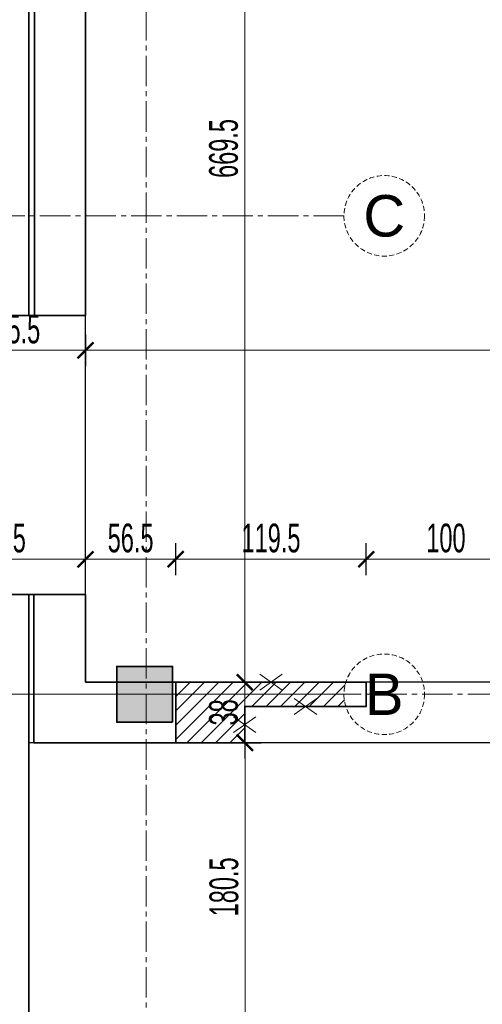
# Model space of a CAD drawing. Header units: millimetres. Extents: x 0 to 12515, y 0 to 27803.
# Tile 59 of 97: x 9727 to 10017, y 21850 to 22467. Entities that reach past the tile are written whole.
import ezdxf
from ezdxf.enums import TextEntityAlignment as Align

# ---------------------------------------------------------------- set-up
doc = ezdxf.new("R2010")
doc.units = ezdxf.units.MM
for name, pattern in [('ACAD_ISO02W100', [15, 12, -3]), ('CACHE2', [4.7625, 3.175, -1.5875]), ('CENTER2', [28.575, 19.05, -3.175, 3.175, -3.175])]:
    doc.linetypes.add(name, pattern=pattern)
for name, color, linetype, lineweight in [('DEMONTARZE', 86, 'Continuous', 18), ('sq_bud istn', 253, 'Continuous', 15), ('SQ_ISTN.Ściany', 140, 'Continuous', 35), ('SQ_Osie', 220, 'CENTER2', 9), ('SQ_Wyburzenia', 94, 'Continuous', 18), ('SQ_Wymiary', 7, 'Continuous', 5), ('SQ_ZAKRES_OPRACOWANIA', 7, 'ACAD_ISO02W100', 20)]:
    doc.layers.add(name, color=color, linetype=linetype, lineweight=lineweight)
doc.layers.add('powierzchnie', color=230, linetype='Continuous', lineweight=30, plot=False)
doc.styles.add('SQ_Swis721 LtCn BT', font='swisscl.ttf', dxfattribs={"width": 0.8})
doc.styles.get("Standard").update_dxf_attribs({"font": 'arial.ttf'})
doc.dimstyles.new('SQ_100', dxfattribs={"dimscale": 100, "dimtxt": 0.18, "dimasz": 0.1, "dimexe": 0.1, "dimexo": 0.01, "dimgap": 0.04, "dimtad": 1, "dimrnd": 0.5, "dimdsep": 46, "dimtxsty": 'SQ_Swis721 LtCn BT', "dimblk": 'ARCHTICK', "dimcen": 0.1, "dimdle": 0.1, "dimclrd": 256, "dimclre": 256, "dimclrt": 256, "dimaunit": 1, "dimadec": 0, "dimazin": 0, "dimtfac": 1, "dimtix": 1, "dimtmove": 2, "dimatfit": 3, "dimldrblk": 'ARCHTICK', "dimfxl": 0.1, "dimfxlon": 1, "dimtolj": 1, "dimlwd": -1, "dimarcsym": 0})

# ---------------------------------------------------------------- blocks, each defined once
blk = doc.blocks.new('ist osie bud B')
at = {"layer": 'SQ_Osie'}
blk.add_line((22713.28, 13852.66), (22713.28, 19362.86), dxfattribs=at)
blk.add_lwpolyline([(21178.31, 18596.45), (22845.29, 18596.45)], dxfattribs=at)
blk = doc.blocks.new('słupy konstr bud B')
at = {"layer": 'SQ_ISTN.Ściany', "lineweight": 5}
h = blk.add_hatch(dxfattribs=at)
h.set_pattern_fill('JIS_STN_1E', color=256, scale=10)
h.paths.add_polyline_path([(21350.78, 18613.95), (21315.78, 18613.95), (21315.78, 18578.95), (21350.78, 18578.95)])
h.paths.add_polyline_path([(21890.78, 18613.95), (21855.78, 18613.95), (21855.78, 18578.95), (21890.78, 18578.95)])
h.paths.add_polyline_path([(22190.78, 18613.95), (22155.78, 18613.95), (22155.78, 18578.95), (22190.78, 18578.95)])
h.paths.add_polyline_path([(22730.78, 18613.95), (22695.78, 18613.95), (22695.78, 18578.95), (22730.78, 18578.95)])
h.paths.add_polyline_path([(22730.78, 17953.95), (22695.78, 17953.95), (22695.78, 17918.95), (22730.78, 17918.95)])
h.paths.add_polyline_path([(22190.78, 17953.95), (22155.78, 17953.95), (22155.78, 17918.95), (22190.78, 17918.95)])
h.paths.add_polyline_path([(21890.78, 17953.95), (21855.78, 17953.95), (21855.78, 17918.95), (21890.78, 17918.95)])
h.paths.add_polyline_path([(21350.78, 17953.95), (21315.78, 17953.95), (21315.78, 17918.95), (21350.78, 17918.95)])
h.paths.add_polyline_path([(21350.78, 17293.95), (21315.78, 17293.95), (21315.78, 17258.95), (21350.78, 17258.95)])
h.paths.add_polyline_path([(21890.78, 17293.95), (21855.78, 17293.95), (21855.78, 17258.95), (21890.78, 17258.95)])
h.paths.add_polyline_path([(22190.78, 17293.95), (22155.78, 17293.95), (22155.78, 17258.95), (22190.78, 17258.95)])
h.paths.add_polyline_path([(22730.78, 17293.95), (22695.78, 17293.95), (22695.78, 17258.95), (22730.78, 17258.95)])
h.paths.add_polyline_path([(22695.78, 16633.95), (22730.78, 16633.95), (22730.78, 16598.95), (22695.78, 16598.95)])
h.paths.add_polyline_path([(22695.78, 14653.95), (22730.78, 14653.95), (22730.78, 14618.95), (22695.78, 14618.95)])
h.paths.add_polyline_path([(22695.78, 15313.95), (22730.78, 15313.95), (22730.78, 15278.95), (22695.78, 15278.95)])
h.paths.add_polyline_path([(22695.78, 15973.95), (22730.78, 15973.95), (22730.78, 15938.95), (22695.78, 15938.95)])
h.paths.add_polyline_path([(22155.78, 14653.95), (22190.78, 14653.95), (22190.78, 14618.95), (22155.78, 14618.95)])
h.paths.add_polyline_path([(22155.78, 15313.95), (22190.78, 15313.95), (22190.78, 15278.95), (22155.78, 15278.95)])
h.paths.add_polyline_path([(22155.78, 15973.95), (22190.78, 15973.95), (22190.78, 15938.95), (22155.78, 15938.95)])
h.paths.add_polyline_path([(22155.78, 16633.95), (22190.78, 16633.95), (22190.78, 16598.95), (22155.78, 16598.95)])
h.paths.add_polyline_path([(21855.78, 14653.95), (21890.78, 14653.95), (21890.78, 14618.95), (21855.78, 14618.95)])
h.paths.add_polyline_path([(21855.78, 15313.95), (21890.78, 15313.95), (21890.78, 15278.95), (21855.78, 15278.95)])
h.paths.add_polyline_path([(21855.78, 15973.95), (21890.78, 15973.95), (21890.78, 15938.95), (21855.78, 15938.95)])
h.paths.add_polyline_path([(21855.78, 16633.95), (21890.78, 16633.95), (21890.78, 16598.95), (21855.78, 16598.95)])
h.paths.add_polyline_path([(21315.78, 14653.95), (21350.78, 14653.95), (21350.78, 14618.95), (21315.78, 14618.95)])
h.paths.add_polyline_path([(21315.78, 15313.95), (21350.78, 15313.95), (21350.78, 15278.95), (21315.78, 15278.95)])
h.paths.add_polyline_path([(21315.78, 15973.95), (21350.78, 15973.95), (21350.78, 15938.95), (21315.78, 15938.95)])
h.paths.add_polyline_path([(21315.78, 16633.95), (21350.78, 16633.95), (21350.78, 16598.95), (21315.78, 16598.95)])
at = {"layer": 'SQ_ISTN.Ściany'}
blk.add_lwpolyline([(22695.78, 18613.95), (22730.78, 18613.95), (22730.78, 18578.95), (22695.78, 18578.95)], close=True, dxfattribs=at)
blk = doc.blocks.new('osie bud A')
at = {"layer": 'SQ_Osie'}
for p, q in [((22587.87, 18596.45), (25598.18, 18596.45)), ((22587.87, 18296.45), (25598.18, 18296.45))]:
    blk.add_line(p, q, dxfattribs=at)
at = {"layer": 'SQ_Osie', "linetype": 'ByBlock'}
for centre in [(22562.62, 18596.45), (22562.62, 18296.45)]:
    blk.add_circle(centre, 25.25, dxfattribs=at)
at = {"layer": 'SQ_Osie'}
for s, p in [('B', (22562.62, 18596.45)), ('C', (22562.62, 18296.45))]:
    blk.add_text(s, height=26, rotation=180, dxfattribs=at).set_placement(p, align=Align.MIDDLE_CENTER)
blk = doc.blocks.new('_ArchTick')
at = {"color": 0, "linetype": 'ByBlock', "const_width": 0.15}
blk.add_lwpolyline([(-0.5, -0.5), (0.5, 0.5)], dxfattribs=at)
blk = doc.blocks.new('*D1460')
at = {"layer": 'Defpoints', "color": 0, "transparency": 16777216}
for p in [(9768.05, 22281.45), (9768.05, 22259.58), (10796.74, 22259.58)]:
    blk.add_point(p, dxfattribs=at)
at = {"layer": 'SQ_Wymiary', "lineweight": -2, "transparency": 16777216}
for p, q in [((9768.05, 22269.58), (9768.05, 22249.58)), ((10796.74, 22259.58), (10796.74, 22269.58))]:
    blk.add_line(p, q, dxfattribs=at)
at = {"layer": 'SQ_Wymiary', "transparency": 16777216}
blk.add_line((10806.74, 22259.58), (9758.05, 22259.58), dxfattribs=at)
at = {"layer": 'SQ_Wymiary', "transparency": 16777216, "xscale": 10, "yscale": 10, "zscale": 10, "rotation": 180}
blk.add_blockref('_ArchTick', (9768.05, 22259.58), dxfattribs=at)
at = {"layer": 'SQ_Wymiary', "transparency": 16777216, "xscale": 10, "yscale": 10, "zscale": 10}
blk.add_blockref('_ArchTick', (10796.74, 22259.58), dxfattribs=at)
at = {"layer": 'SQ_Wymiary', "transparency": 16777216, "insert": (10282.39, 22272.79), "char_height": 18, "attachment_point": 5, "style": 'SQ_Swis721 LtCn BT'}
blk.add_mtext('\\A1;1028.5', dxfattribs=at)
blk = doc.blocks.new('*D1500')
at = {"layer": 'Defpoints', "color": 0, "transparency": 16777216}
for p in [(9735.55, 22013.45), (9868.06, 22013.45), (9732.55, 21832.83)]:
    blk.add_point(p, dxfattribs=at)
at = {"layer": 'SQ_Wymiary', "transparency": 16777216}
blk.add_line((9868.06, 21822.83), (9868.06, 22023.45), dxfattribs=at)
at = {"layer": 'SQ_Wymiary', "lineweight": -2, "transparency": 16777216}
for p, q in [((9858.06, 22013.45), (9878.06, 22013.45)), ((9858.06, 21832.83), (9878.06, 21832.83))]:
    blk.add_line(p, q, dxfattribs=at)
at = {"layer": 'SQ_Wymiary', "transparency": 16777216, "xscale": 10, "yscale": 10, "zscale": 10}
for p, rotation in [((9868.06, 22013.45), 90), ((9868.06, 21832.83), 270)]:
    blk.add_blockref('_ArchTick', p, dxfattribs=dict(at, rotation=rotation))
at = {"layer": 'SQ_Wymiary', "transparency": 16777216, "insert": (9854.84, 21923.14), "char_height": 18, "attachment_point": 5, "rotation": 90, "style": 'SQ_Swis721 LtCn BT'}
blk.add_mtext('\\A1;180.5', dxfattribs=at)
blk = doc.blocks.new('*D1501')
at = {"layer": 'Defpoints', "color": 0, "transparency": 16777216}
for p in [(9867.82, 22051.45), (9867.82, 22051.45), (9867.82, 22013.69)]:
    blk.add_point(p, dxfattribs=at)
at = {"layer": 'SQ_Wymiary', "transparency": 16777216}
blk.add_line((9867.82, 22003.69), (9867.82, 22061.45), dxfattribs=at)
at = {"layer": 'SQ_Wymiary', "lineweight": -2, "transparency": 16777216}
for p, q in [((9867.82, 22051.45), (9877.82, 22051.45)), ((9867.82, 22013.69), (9877.82, 22013.69))]:
    blk.add_line(p, q, dxfattribs=at)
at = {"layer": 'SQ_Wymiary', "transparency": 16777216, "xscale": 10, "yscale": 10, "zscale": 10}
for p, rotation in [((9867.82, 22051.45), 90), ((9867.82, 22013.69), 270)]:
    blk.add_blockref('_ArchTick', p, dxfattribs=dict(at, rotation=rotation))
at = {"layer": 'SQ_Wymiary', "transparency": 16777216, "insert": (9854.59, 22032.57), "char_height": 18, "attachment_point": 5, "rotation": 90, "style": 'SQ_Swis721 LtCn BT'}
blk.add_mtext('\\A1;38', dxfattribs=at)
blk = doc.blocks.new('*D1502')
at = {"layer": 'Defpoints', "color": 0, "transparency": 16777216}
for p in [(9834.05, 22720.84), (9867.82, 22720.84), (9867.82, 22051.45)]:
    blk.add_point(p, dxfattribs=at)
at = {"layer": 'SQ_Wymiary', "transparency": 16777216}
blk.add_line((9867.82, 22041.45), (9867.82, 22730.84), dxfattribs=at)
at = {"layer": 'SQ_Wymiary', "lineweight": -2, "transparency": 16777216}
for p, q in [((9857.82, 22720.84), (9877.82, 22720.84)), ((9867.82, 22051.45), (9877.82, 22051.45))]:
    blk.add_line(p, q, dxfattribs=at)
at = {"layer": 'SQ_Wymiary', "transparency": 16777216, "xscale": 10, "yscale": 10, "zscale": 10}
for p, rotation in [((9867.82, 22720.84), 90), ((9867.82, 22051.45), 270)]:
    blk.add_blockref('_ArchTick', p, dxfattribs=dict(at, rotation=rotation))
at = {"layer": 'SQ_Wymiary', "transparency": 16777216, "insert": (9854.6, 22386.14), "char_height": 18, "attachment_point": 5, "rotation": 90, "style": 'SQ_Swis721 LtCn BT'}
blk.add_mtext('\\A1;669.5', dxfattribs=at)
blk = doc.blocks.new('*D1423')
at = {"layer": 'Defpoints', "color": 0, "transparency": 16777216}
for p in [(9682.55, 22281.45), (9768.05, 22281.45), (9682.55, 22259.58)]:
    blk.add_point(p, dxfattribs=at)
at = {"layer": 'SQ_Wymiary', "lineweight": -2, "transparency": 16777216}
for p, q in [((9682.55, 22269.58), (9682.55, 22249.58)), ((9768.05, 22269.58), (9768.05, 22249.58))]:
    blk.add_line(p, q, dxfattribs=at)
at = {"layer": 'SQ_Wymiary', "transparency": 16777216}
blk.add_line((9778.05, 22259.58), (9672.55, 22259.58), dxfattribs=at)
at = {"layer": 'SQ_Wymiary', "transparency": 16777216, "xscale": 10, "yscale": 10, "zscale": 10, "rotation": 180}
blk.add_blockref('_ArchTick', (9682.55, 22259.58), dxfattribs=at)
at = {"layer": 'SQ_Wymiary', "transparency": 16777216, "xscale": 10, "yscale": 10, "zscale": 10}
blk.add_blockref('_ArchTick', (9768.05, 22259.58), dxfattribs=at)
at = {"layer": 'SQ_Wymiary', "transparency": 16777216, "insert": (9725.3, 22272.79), "char_height": 18, "attachment_point": 5, "style": 'SQ_Swis721 LtCn BT'}
blk.add_mtext('\\A1;85.5', dxfattribs=at)
blk = doc.blocks.new('*D1777')
at = {"layer": 'Defpoints', "color": 0, "transparency": 16777216}
for p in [(9656.31, 22128.56), (9656.31, 22106.45), (9768.05, 22106.45)]:
    blk.add_point(p, dxfattribs=at)
at = {"layer": 'SQ_Wymiary', "lineweight": -2, "transparency": 16777216}
for p, q in [((9656.31, 22118.56), (9656.31, 22138.56)), ((9768.05, 22118.56), (9768.05, 22138.56))]:
    blk.add_line(p, q, dxfattribs=at)
at = {"layer": 'SQ_Wymiary', "transparency": 16777216}
blk.add_line((9778.05, 22128.56), (9646.31, 22128.56), dxfattribs=at)
at = {"layer": 'SQ_Wymiary', "transparency": 16777216, "xscale": 10, "yscale": 10, "zscale": 10, "rotation": 180}
blk.add_blockref('_ArchTick', (9656.31, 22128.56), dxfattribs=at)
at = {"layer": 'SQ_Wymiary', "transparency": 16777216, "xscale": 10, "yscale": 10, "zscale": 10}
blk.add_blockref('_ArchTick', (9768.05, 22128.56), dxfattribs=at)
at = {"layer": 'SQ_Wymiary', "transparency": 16777216, "insert": (9712.18, 22141.74), "char_height": 18, "attachment_point": 5, "style": 'SQ_Swis721 LtCn BT'}
blk.add_mtext('\\A1;111.5', dxfattribs=at)
blk = doc.blocks.new('*D1778')
at = {"layer": 'Defpoints', "color": 0, "transparency": 16777216}
for p in [(9824.55, 22128.56), (9768.05, 22106.45), (9824.55, 22051.45)]:
    blk.add_point(p, dxfattribs=at)
at = {"layer": 'SQ_Wymiary', "lineweight": -2, "transparency": 16777216}
for p, q in [((9768.05, 22118.56), (9768.05, 22138.56)), ((9824.55, 22118.56), (9824.55, 22138.56))]:
    blk.add_line(p, q, dxfattribs=at)
at = {"layer": 'SQ_Wymiary', "transparency": 16777216}
blk.add_line((9758.05, 22128.56), (9834.55, 22128.56), dxfattribs=at)
at = {"layer": 'SQ_Wymiary', "transparency": 16777216, "xscale": 10, "yscale": 10, "zscale": 10, "rotation": 180}
blk.add_blockref('_ArchTick', (9768.05, 22128.56), dxfattribs=at)
at = {"layer": 'SQ_Wymiary', "transparency": 16777216, "xscale": 10, "yscale": 10, "zscale": 10}
blk.add_blockref('_ArchTick', (9824.55, 22128.56), dxfattribs=at)
at = {"layer": 'SQ_Wymiary', "transparency": 16777216, "insert": (9796.3, 22141.78), "char_height": 18, "attachment_point": 5, "style": 'SQ_Swis721 LtCn BT'}
blk.add_mtext('\\A1;56.5', dxfattribs=at)
blk = doc.blocks.new('*D1779')
at = {"layer": 'Defpoints', "color": 0, "transparency": 16777216}
for p in [(9824.55, 22128.56), (9824.55, 22051.45), (9943.97, 22051.45)]:
    blk.add_point(p, dxfattribs=at)
at = {"layer": 'SQ_Wymiary', "lineweight": -2, "transparency": 16777216}
for p, q in [((9824.55, 22118.56), (9824.55, 22138.56)), ((9943.97, 22118.56), (9943.97, 22138.56))]:
    blk.add_line(p, q, dxfattribs=at)
at = {"layer": 'SQ_Wymiary', "transparency": 16777216}
blk.add_line((9953.97, 22128.56), (9814.55, 22128.56), dxfattribs=at)
at = {"layer": 'SQ_Wymiary', "transparency": 16777216, "xscale": 10, "yscale": 10, "zscale": 10, "rotation": 180}
blk.add_blockref('_ArchTick', (9824.55, 22128.56), dxfattribs=at)
at = {"layer": 'SQ_Wymiary', "transparency": 16777216, "xscale": 10, "yscale": 10, "zscale": 10}
blk.add_blockref('_ArchTick', (9943.97, 22128.56), dxfattribs=at)
at = {"layer": 'SQ_Wymiary', "transparency": 16777216, "insert": (9884.26, 22141.78), "char_height": 18, "attachment_point": 5, "style": 'SQ_Swis721 LtCn BT'}
blk.add_mtext('\\A1;119.5', dxfattribs=at)
blk = doc.blocks.new('*D1780')
at = {"layer": 'Defpoints', "color": 0, "transparency": 16777216}
for p in [(10043.82, 22128.56), (9943.97, 22051.45), (10043.82, 22051.45)]:
    blk.add_point(p, dxfattribs=at)
at = {"layer": 'SQ_Wymiary', "lineweight": -2, "transparency": 16777216}
for p, q in [((9943.97, 22118.56), (9943.97, 22138.56)), ((10043.82, 22118.56), (10043.82, 22138.56))]:
    blk.add_line(p, q, dxfattribs=at)
at = {"layer": 'SQ_Wymiary', "transparency": 16777216}
blk.add_line((9933.97, 22128.56), (10053.82, 22128.56), dxfattribs=at)
at = {"layer": 'SQ_Wymiary', "transparency": 16777216, "xscale": 10, "yscale": 10, "zscale": 10, "rotation": 180}
blk.add_blockref('_ArchTick', (9943.97, 22128.56), dxfattribs=at)
at = {"layer": 'SQ_Wymiary', "transparency": 16777216, "xscale": 10, "yscale": 10, "zscale": 10}
blk.add_blockref('_ArchTick', (10043.82, 22128.56), dxfattribs=at)
at = {"layer": 'SQ_Wymiary', "transparency": 16777216, "insert": (9993.89, 22141.78), "char_height": 18, "attachment_point": 5, "style": 'SQ_Swis721 LtCn BT'}
blk.add_mtext('\\A1;100', dxfattribs=at)
blk = doc.blocks.new('*D1832')
at = {"layer": 'Defpoints', "color": 0, "transparency": 16777216}
for p in [(9682.55, 22043.91), (9682.55, 21503.91), (12088.96, 21503.91)]:
    blk.add_point(p, dxfattribs=at)
at = {"layer": 'SQ_Wymiary', "transparency": 16777216}
blk.add_line((12088.96, 22053.91), (12088.96, 21493.91), dxfattribs=at)
at = {"layer": 'SQ_Wymiary', "lineweight": -2, "transparency": 16777216}
for p, q in [((12078.96, 22043.91), (12098.96, 22043.91)), ((12078.96, 21503.91), (12098.96, 21503.91))]:
    blk.add_line(p, q, dxfattribs=at)
at = {"layer": 'SQ_Wymiary', "transparency": 16777216, "xscale": 10, "yscale": 10, "zscale": 10}
for p, rotation in [((12088.96, 22043.91), 90), ((12088.96, 21503.91), 270)]:
    blk.add_blockref('_ArchTick', p, dxfattribs=dict(at, rotation=rotation))
at = {"layer": 'SQ_Wymiary', "transparency": 16777216, "insert": (12075.74, 21773.91), "char_height": 18, "attachment_point": 5, "rotation": 90, "style": 'SQ_Swis721 LtCn BT'}
blk.add_mtext('\\A1;540', dxfattribs=at)

msp = doc.modelspace()

# ---------------------------------------------------------------- hatches: boundary and pattern name
at = {"layer": 'SQ_ISTN.Ściany', "lineweight": 5}
h = msp.add_hatch(dxfattribs=at)
h.set_pattern_fill('JIS_STN_1E', color=256, scale=10, angle=180)
h.set_pattern_definition([(225, (32518.344, 40640.358), (7.0710678, -7.0710678), []), (225, (32511.294, 40640.358), (7.0710678, -7.0710678), [10, -5])])
h.paths.add_polyline_path([(11167.561, 22026.413), (11202.561, 22026.413), (11202.561, 22061.413), (11167.561, 22061.413)])
h.paths.add_polyline_path([(10627.561, 22026.413), (10662.561, 22026.413), (10662.561, 22061.413), (10627.561, 22061.413)])
h.paths.add_polyline_path([(10327.561, 22026.413), (10362.561, 22026.413), (10362.561, 22061.413), (10327.561, 22061.413)])
h.paths.add_polyline_path([(9787.561, 22026.413), (9822.561, 22026.413), (9822.561, 22061.413), (9787.561, 22061.413)])
h.paths.add_polyline_path([(9787.561, 22686.413), (9822.561, 22686.413), (9822.561, 22721.413), (9787.561, 22721.413)])
h.paths.add_polyline_path([(10327.561, 22686.413), (10362.561, 22686.413), (10362.561, 22721.413), (10327.561, 22721.413)])
h.paths.add_polyline_path([(10627.561, 22686.413), (10662.561, 22686.413), (10662.561, 22721.413), (10627.561, 22721.413)])
h.paths.add_polyline_path([(11167.561, 22686.413), (11202.561, 22686.413), (11202.561, 22721.413), (11167.561, 22721.413)])
h.paths.add_polyline_path([(11167.561, 23346.413), (11202.561, 23346.413), (11202.561, 23381.413), (11167.561, 23381.413)])
h.paths.add_polyline_path([(10627.561, 23346.413), (10662.561, 23346.413), (10662.561, 23381.413), (10627.561, 23381.413)])
h.paths.add_polyline_path([(10327.561, 23346.413), (10362.561, 23346.413), (10362.561, 23381.413), (10327.561, 23381.413)])
h.paths.add_polyline_path([(9787.561, 23346.413), (9822.561, 23346.413), (9822.561, 23381.413), (9787.561, 23381.413)])
h.paths.add_polyline_path([(9822.561, 24006.413), (9787.561, 24006.413), (9787.561, 24041.413), (9822.561, 24041.413)])
h.paths.add_polyline_path([(9822.561, 25986.413), (9787.561, 25986.413), (9787.561, 26021.413), (9822.561, 26021.413)])
h.paths.add_polyline_path([(9822.561, 25326.413), (9787.561, 25326.413), (9787.561, 25361.413), (9822.561, 25361.413)])
h.paths.add_polyline_path([(9822.561, 24666.413), (9787.561, 24666.413), (9787.561, 24701.413), (9822.561, 24701.413)])
h.paths.add_polyline_path([(10362.561, 25986.413), (10327.561, 25986.413), (10327.561, 26021.413), (10362.561, 26021.413)])
h.paths.add_polyline_path([(10362.561, 25326.413), (10327.561, 25326.413), (10327.561, 25361.413), (10362.561, 25361.413)])
h.paths.add_polyline_path([(10362.561, 24666.413), (10327.561, 24666.413), (10327.561, 24701.413), (10362.561, 24701.413)])
h.paths.add_polyline_path([(10362.561, 24006.413), (10327.561, 24006.413), (10327.561, 24041.413), (10362.561, 24041.413)])
h.paths.add_polyline_path([(10662.561, 25986.413), (10627.561, 25986.413), (10627.561, 26021.413), (10662.561, 26021.413)])
h.paths.add_polyline_path([(10662.561, 25326.413), (10627.561, 25326.413), (10627.561, 25361.413), (10662.561, 25361.413)])
h.paths.add_polyline_path([(10662.561, 24666.413), (10627.561, 24666.413), (10627.561, 24701.413), (10662.561, 24701.413)])
h.paths.add_polyline_path([(10662.561, 24006.413), (10627.561, 24006.413), (10627.561, 24041.413), (10662.561, 24041.413)])
h.paths.add_polyline_path([(11202.561, 25986.413), (11167.561, 25986.413), (11167.561, 26021.413), (11202.561, 26021.413)])
h.paths.add_polyline_path([(11202.561, 25326.413), (11167.561, 25326.413), (11167.561, 25361.413), (11202.561, 25361.413)])
h.paths.add_polyline_path([(11202.561, 24666.413), (11167.561, 24666.413), (11167.561, 24701.413), (11202.561, 24701.413)])
h.paths.add_polyline_path([(11202.561, 24006.413), (11167.561, 24006.413), (11167.561, 24041.413), (11202.561, 24041.413)])
at = {"layer": 'SQ_Wyburzenia', "lineweight": 35}
h = msp.add_hatch(dxfattribs=at)
h.set_pattern_fill('ANSI31', color=256, scale=2)
h.set_pattern_definition([(45, (-36612.0865, 7324.0716), (-4.4901281, 4.4901281), [])])
edge = h.paths.add_edge_path()
edge.add_line((9929.974, 22043.913), (9824.548, 22043.913))
edge.add_line((9824.548, 22043.913), (9824.548, 22013.447))
edge.add_line((9824.548, 22013.447), (9867.816, 22013.447))
edge.add_line((9867.816, 22013.447), (9867.816, 22036.292))
edge.add_line((9867.816, 22036.292), (9931.152, 22036.292))
edge.add_arc((9955.223, 22043.913), 25.249, 180, 197.566927, ccw=False)
edge = h.paths.add_edge_path()
edge.add_line((9931.125, 22051.447), (9824.548, 22051.447))
edge.add_line((9824.548, 22051.447), (9824.548, 22043.913))
edge.add_line((9824.548, 22043.913), (9929.974, 22043.913))
edge.add_arc((9955.223, 22043.913), 25.249, 162.637721, 180, ccw=False)
h.paths.add_polyline_path([(10155.048, 21617.451), (10128.048, 21617.451), (10128.048, 22013.442), (10116.048, 22013.442), (10116.048, 21465.99), (10049.745, 21465.99), (10049.745, 21433.99), (10155.048, 21433.99)])
h.paths.add_polyline_path([(9875.437, 21465.99), (9824.51, 21466.073), (9824.51, 21433.921), (9875.437, 21433.99)])
h.paths.add_polyline_path([(10641.271, 21608.993), (10611.048, 21608.993), (10611.048, 21748.607), (10570.434, 21748.607), (10570.434, 21735.912), (10600.045, 21735.912), (10600.045, 21578.532), (10570.434, 21578.532), (10570.434, 21566.532), (10600.045, 21566.532), (10600.045, 21465.99), (10641.271, 21465.99)])
h.paths.add_polyline_path([(10346.048, 21748.607), (10340.044, 21748.607), (10340.044, 21617.451), (10309.588, 21617.451), (10309.588, 21566.532), (10346.048, 21566.532)])
h.paths.add_polyline_path([(10396.737, 21579.374), (10353.586, 21579.374), (10353.586, 21735.912), (10396.737, 21735.912), (10396.737, 21736.607), (10396.737, 21747.761), (10396.737, 21748.607), (10346.048, 21748.607), (10346.048, 21566.532), (10396.737, 21566.532)])
h.paths.add_polyline_path([(10209.541, 22043.913), (10209.541, 22013.453), (10177.547, 22013.453), (10177.554, 22041.448), (10177.553, 22043.913), (10043.815, 22043.913), (10043.815, 22013.447), (10319.541, 22013.447), (10319.541, 22043.913)])
h.paths.add_polyline_path([(10177.553, 22043.913), (10177.551, 22051.447), (10043.815, 22051.447), (10043.815, 22043.913)])
h.paths.add_polyline_path([(10209.541, 22051.447), (10209.541, 22043.913), (10319.541, 22043.913), (10319.541, 22051.447)])

# ---------------------------------------------------------------- linework, layer by layer
at = {"layer": 'DEMONTARZE', "color": 240, "true_color": 0xed1f24}
for p, q in [((9877.218, 22056.434), (9891.301, 22046.461)), ((9891.301, 22056.434), (9877.218, 22046.461)), ((9898.852, 22041.278), (9912.934, 22031.306)), ((9912.934, 22041.278), (9898.852, 22031.306)), ((9860.775, 22029.856), (9874.857, 22019.884)), ((9874.857, 22029.856), (9860.775, 22019.884))]:
    msp.add_line(p, q, dxfattribs=at)
at = {"layer": 'powierzchnie'}
msp.add_lwpolyline([(11224.048, 22686.413), (11224.048, 22328.292), (10796.741, 22328.292), (10796.741, 22051.447), (10669.048, 22051.447), (10669.048, 22136.447), (10623.048, 22136.447), (10623.048, 22051.447), (10362.561, 22051.447), (10362.561, 22061.413), (10327.561, 22061.413), (10327.561, 22051.447), (9822.561, 22051.447), (9822.561, 22061.413), (9787.561, 22061.413), (9787.561, 22051.447), (9768.048, 22051.447), (9768.048, 22686.413)], dxfattribs=at)
msp.add_lwpolyline([(9732.548, 21465.99), (10116.048, 21465.99), (10116.048, 22013.447), (9732.548, 22013.447)], close=True, dxfattribs=at)
at = {"layer": 'SQ_ISTN.Ściany'}
for p, q in [((9736.048, 23068.913), (9736.048, 22281.447)), ((9732.548, 22950.913), (9732.548, 22281.447)), ((9768.048, 22686.413), (9768.048, 22281.447)), ((9683.048, 22281.447), (9768.048, 22281.447)), ((9682.548, 22106.447), (9768.048, 22106.447)), ((9732.548, 22106.447), (9732.548, 21465.99)), ((9735.548, 22106.447), (9735.548, 22013.447)), ((9768.048, 22106.447), (9768.048, 22051.447)), ((9943.971, 22051.447), (9768.048, 22051.447)), ((9867.816, 22013.447), (9735.548, 22013.447))]:
    msp.add_line(p, q, dxfattribs=at)
msp.add_lwpolyline([(9822.561, 22026.413), (9787.561, 22026.413), (9787.561, 22061.413), (9822.561, 22061.413)], close=True, dxfattribs=at)
msp.add_lwpolyline([(9867.816, 22013.447), (9867.816, 22036.292), (9943.971, 22036.292), (9943.971, 22051.447)], dxfattribs=at)
at = {"layer": 'SQ_Wyburzenia', "lineweight": 35}
msp.add_lwpolyline([(9824.548, 22013.447), (9824.548, 22051.447), (9943.971, 22051.447), (9943.971, 22036.292), (9867.816, 22036.292), (9867.816, 22013.447), (9824.548, 22013.447)], dxfattribs=at)

# ---------------------------------------------------------------- block references
at = {"layer": 'sq_bud istn', "rotation": 180}
msp.add_blockref('słupy konstr bud B', (32518.344, 40640.358), dxfattribs=at)
at = {"layer": 'SQ_Osie', "lineweight": 35, "rotation": 180}
msp.add_blockref('ist osie bud B', (32519.332, 40640.358), dxfattribs=at)
msp.add_blockref('ist osie bud B', (32519.332, 40640.358), dxfattribs=at)
at = {"layer": 'SQ_ZAKRES_OPRACOWANIA', "linetype": 'CACHE2', "ltscale": 5, "rotation": 180}
msp.add_blockref('osie bud A', (32517.844, 40640.358), dxfattribs=at)

# ---------------------------------------------------------------- dimensions: what is measured, and where the dimension line sits
at = {"layer": 'SQ_Wymiary'}
for base, p1, p2, picture, middle in [((9867.816, 22720.837), (9867.816, 22051.447), (9834.045, 22720.837), '*D1502', (9854.598, 22386.142)), ((9867.816, 22051.447), (9867.816, 22013.693), (9867.816, 22051.447), '*D1501', (9854.586, 22032.57)), ((12088.958, 21503.913), (9682.548, 22043.913), (9682.548, 21503.913), '*D1832', (12075.74, 21773.913)), ((9868.062, 22013.447), (9732.548, 21832.834), (9735.548, 22013.447), '*D1500', (9854.844, 21923.141))]:
    dim = msp.add_linear_dim(base=base, p1=p1, p2=p2, angle=90, dimstyle='SQ_100', dxfattribs=at)
    dim.commit()
    dim.dimension.update_dxf_attribs({"geometry": picture, "text_midpoint": middle})
for base, p1, p2, picture, middle in [((9682.548, 22259.576), (9768.048, 22281.447), (9682.548, 22281.447), '*D1423', (9725.298, 22272.794)), ((9768.048, 22259.576), (10796.741, 22259.576), (9768.048, 22281.447), '*D1460', (10282.395, 22272.794)), ((9656.312, 22128.561), (9768.048, 22106.447), (9656.312, 22106.447), '*D1777', (9712.18, 22141.743)), ((9824.548, 22128.561), (9768.048, 22106.447), (9824.548, 22051.447), '*D1778', (9796.298, 22141.779)), ((9824.548, 22128.561), (9943.971, 22051.447), (9824.548, 22051.447), '*D1779', (9884.259, 22141.779)), ((10043.815, 22128.561), (9943.971, 22051.447), (10043.815, 22051.447), '*D1780', (9993.893, 22141.779))]:
    dim = msp.add_linear_dim(base=base, p1=p1, p2=p2, dimstyle='SQ_100', dxfattribs=at)
    dim.commit()
    dim.dimension.update_dxf_attribs({"geometry": picture, "text_midpoint": middle})

doc.saveas('drawing.dxf')
